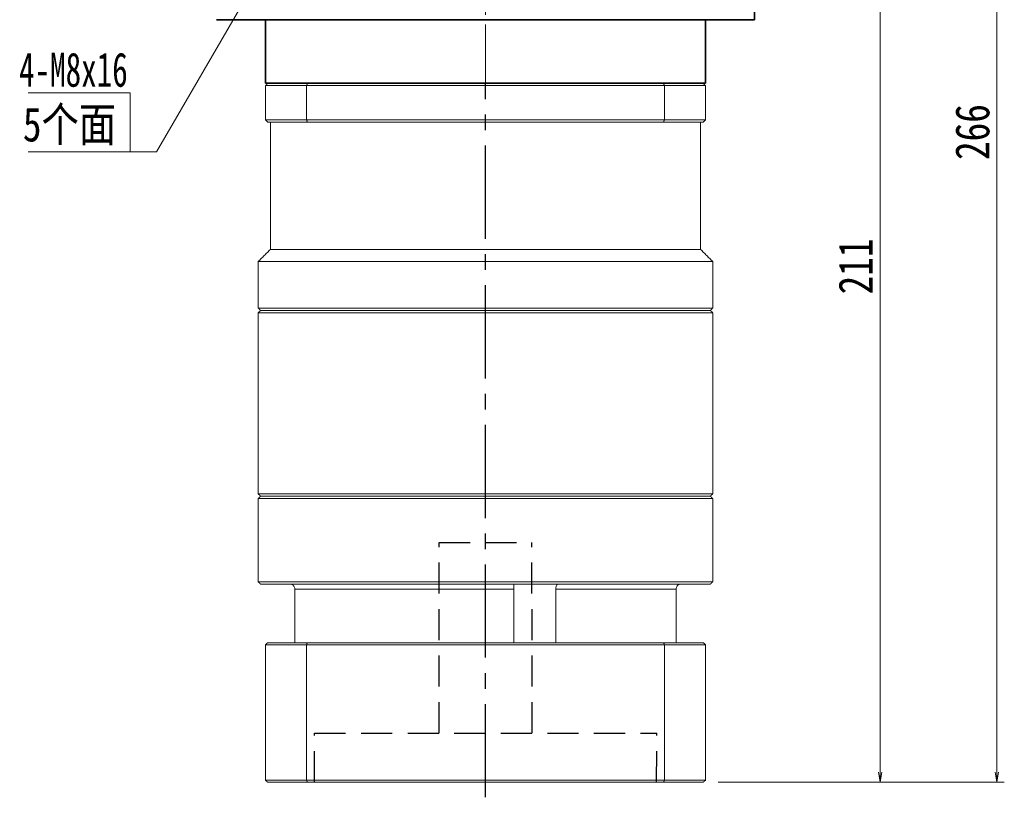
# Model space of a CAD drawing. Header units: millimetres. Extents: x -3 to 730, y 0 to 499.
# Tile 4 of 6: x 330 to 532, y 178 to 337. Entities that reach past the tile are written whole.
import ezdxf

# ---------------------------------------------------------------- set-up
doc = ezdxf.new("R2010")
doc.units = ezdxf.units.MM
for name, pattern in [('CENTER2', [28.575, 19.05, -3.175, 3.175, -3.175]), ('DASHED2', [9.525, 6.35, -3.175]), ('点画线', [18, 12, -2, 2, -2])]:
    doc.linetypes.add(name, pattern=pattern)
doc.layers.add('3中心线层', color=1, linetype='CENTER2')
doc.layers.add('4虚线层', color=6, linetype='DASHED2')
for name, color, linetype, lineweight in [('EB0', 7, 'Continuous', 35), ('中心线层', 1, '点画线', 18), ('尺寸线层', 3, 'Continuous', 18), ('粗实线层', 7, 'Continuous', 35)]:
    doc.layers.add(name, color=color, linetype=linetype, lineweight=lineweight)
doc.styles.add('宋体', font='SimSun.ttf', dxfattribs={"width": 0.8})
doc.styles.add('标准', font='txt', dxfattribs={"width": 0.667})
doc.dimstyles.new('A水平标注$0', dxfattribs={"dimtxt": 3.5, "dimasz": 2, "dimexe": 1.5, "dimexo": 3, "dimgap": 1.1, "dimtad": 1, "dimtoh": 1, "dimdec": 4, "dimdsep": 46, "dimtxsty": '宋体', "dimblk": 'OPEN', "dimcen": 3, "dimclrd": 3, "dimclre": 3, "dimclrt": 6, "dimadec": 0, "dimazin": 0, "dimtm": 1e-09, "dimtfac": 1, "dimtdec": 4, "dimtix": 1, "dimtmove": 0, "dimatfit": 3, "dimldrblk": 'OPEN', "dimfxl": 0, "dimlwd": 13, "dimlwe": 13, "dimarcsym": 0})

# ---------------------------------------------------------------- blocks, each defined once
blk = doc.blocks.new('_Open')
at = {"color": 0, "linetype": 'ByBlock', "lineweight": -2}
for p, q in [((-1, 0.17), (0, 0)), ((-1, -0.17), (0, 0)), ((0, 0), (-1, 0))]:
    blk.add_line(p, q, dxfattribs=at)
blk = doc.blocks.new('*D26')
at = {"layer": 'Defpoints', "color": 0, "transparency": 16777216}
for p in [(483.53, 391.66), (506.23, 391.66), (470.12, 180.66)]:
    blk.add_point(p, dxfattribs=at)
at = {"layer": '尺寸线层', "color": 3, "lineweight": 13, "transparency": 16777216}
for p, q in [((486.53, 391.66), (507.73, 391.66)), ((506.23, 182.66), (506.23, 389.66)), ((473.12, 180.66), (507.73, 180.66))]:
    blk.add_line(p, q, dxfattribs=at)
at = {"layer": '尺寸线层', "color": 3, "lineweight": 13, "transparency": 16777216, "xscale": 2, "yscale": 2, "zscale": 2}
for p, rotation in [((506.23, 391.66), 90), ((506.23, 180.66), 270)]:
    blk.add_blockref('_Open', p, dxfattribs=dict(at, rotation=rotation))
at = {"layer": '尺寸线层', "color": 6, "transparency": 16777216, "insert": (501.23, 286.16), "char_height": 7, "attachment_point": 5, "rotation": 90, "style": '宋体', "bg_fill": 3, "box_fill_scale": 1.1, "bg_fill_color": 256, "bg_fill_true_color": 13158600, "bg_fill_transparency": 0}
blk.add_mtext('211', dxfattribs=at)
blk = doc.blocks.new('*D27')
at = {"layer": 'Defpoints', "color": 0, "transparency": 16777216}
for p in [(480.53, 446.66), (470.12, 180.66), (530.16, 180.66)]:
    blk.add_point(p, dxfattribs=at)
at = {"layer": '尺寸线层', "color": 3, "lineweight": 13, "transparency": 16777216}
for p, q in [((483.53, 446.66), (531.66, 446.66)), ((530.16, 444.66), (530.16, 182.66)), ((473.12, 180.66), (531.66, 180.66))]:
    blk.add_line(p, q, dxfattribs=at)
at = {"layer": '尺寸线层', "color": 3, "lineweight": 13, "transparency": 16777216, "xscale": 2, "yscale": 2, "zscale": 2}
for p, rotation in [((530.16, 446.66), 90), ((530.16, 180.66), 270)]:
    blk.add_blockref('_Open', p, dxfattribs=dict(at, rotation=rotation))
at = {"layer": '尺寸线层', "color": 6, "transparency": 16777216, "insert": (525.16, 313.66), "char_height": 7, "attachment_point": 5, "rotation": 90, "style": '宋体', "bg_fill": 3, "box_fill_scale": 1.1, "bg_fill_color": 256, "bg_fill_true_color": 13158600, "bg_fill_transparency": 0}
blk.add_mtext('266', dxfattribs=at)

msp = doc.modelspace()

# ---------------------------------------------------------------- linework, layer by layer
at = {"color": 7, "linetype": 'Continuous', "lineweight": 15}
for p, q in [((380.52492, 323.15606), (388.93257, 323.15606)), ((380.52492, 316.15606), (380.52492, 323.15606)), ((389.11063, 323.65606), (381.02492, 323.65606)), ((388.93257, 323.15606), (388.93257, 316.15606)), ((388.93257, 323.15606), (462.11726, 323.15606)), ((461.9392, 323.65606), (389.11063, 323.65606)), ((462.11726, 316.15606), (462.11726, 323.15606)), ((388.93257, 316.15606), (380.52492, 316.15606)), ((381.02492, 315.65606), (389.11063, 315.65606)), ((462.11726, 316.15606), (388.93257, 316.15606)), ((389.11063, 315.65606), (461.9392, 315.65606)), ((379.02492, 276.65606), (425.52492, 276.65606)), ((425.52492, 277.15606), (379.52492, 277.15606)), ((379.02492, 238.65606), (425.52492, 238.65606)), ((425.52492, 239.15606), (379.52492, 239.15606)), ((386.52415, 220.15606), (431.35335, 220.15606)), ((386.52415, 209.15606), (386.52415, 220.15606)), ((431.35335, 220.15606), (431.35335, 209.15606)), ((439.88476, 209.15606), (439.88476, 220.15606)), ((439.88476, 220.15606), (464.52568, 220.15606)), ((464.52568, 220.15606), (464.52568, 209.15606)), ((380.52492, 208.75606), (388.93257, 208.75606)), ((380.52492, 208.75606), (380.52492, 181.05606)), ((389.07495, 209.15606), (380.92492, 209.15606)), ((388.93257, 208.75606), (462.11726, 208.75606)), ((388.93257, 208.75606), (388.93257, 181.05606)), ((461.97488, 209.15606), (389.07495, 209.15606)), ((462.11726, 208.75606), (462.11726, 181.05606)), ((388.93257, 181.05606), (380.52492, 181.05606)), ((380.92492, 180.65606), (389.07495, 180.65606)), ((462.11726, 181.05606), (388.93257, 181.05606)), ((389.07495, 180.65606), (461.97488, 180.65606))]:
    msp.add_line(p, q, dxfattribs=at)
for points in [[(381.02492, 323.65606), (380.52492, 323.15606)], [(389.11063, 323.65606), (388.93257, 323.15606)], [(461.9392, 323.65606), (462.11726, 323.15606)], [(380.52492, 316.15606), (381.02492, 315.65606)], [(381.52492, 289.65606), (381.52492, 315.65606)], [(388.93257, 316.15606), (389.11063, 315.65606)], [(462.11726, 316.15606), (461.9392, 315.65606)], [(379.02492, 287.15606), (381.52492, 289.65606)], [(379.02492, 277.65606), (379.02492, 287.15606)], [(379.52492, 277.15606), (379.02492, 277.65606)], [(379.02492, 276.65606), (379.52492, 277.15606)], [(379.02492, 239.65606), (379.02492, 276.65606)], [(379.52492, 239.15606), (379.02492, 239.65606)], [(379.02492, 238.65606), (379.52492, 239.15606)], [(379.02492, 221.65606), (379.02492, 238.65606)], [(379.52492, 221.15606), (379.02492, 221.65606)], [(380.52492, 208.75606), (380.92492, 209.15606)], [(388.93257, 208.75606), (389.07495, 209.15606)], [(462.11726, 208.75606), (461.97488, 209.15606)], [(380.52492, 181.05606), (380.92492, 180.65606)], [(389.07495, 180.65606), (388.93257, 181.05606)], [(461.97488, 180.65606), (462.11726, 181.05606)]]:
    msp.add_open_spline(points, degree=1, dxfattribs=at)
for points, knots in [([(386.52415, 220.15606), (386.51392, 220.26614), (386.49345, 220.48629), (386.33388, 220.78118), (386.09466, 221.00911), (385.81717, 221.13685), (385.62667, 221.15048), (385.54869, 221.15606)], [0, 0, 0, 0, 0.20903468, 0.41802702, 0.631427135, 0.849138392, 1, 1, 1, 1]), ([(431.32333, 221.03254), (431.32286, 221.02506), (431.31988, 220.97798), (431.33253, 220.7948), (431.3487, 220.50179), (431.3518, 220.27132), (431.35335, 220.15606)], [0, 0, 0, 0, 0.058585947, 0.369068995, 0.684466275, 1, 1, 1, 1]), ([(439.88476, 220.15606), (439.89139, 220.26614), (439.90464, 220.48629), (440.00398, 220.78118), (440.14042, 221.00911), (440.28208, 221.13685), (440.36461, 221.15048), (440.39839, 221.15606)], [0, 0, 0, 0, 0.20903468, 0.41802702, 0.631427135, 0.849138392, 1, 1, 1, 1]), ([(465.50114, 221.15606), (465.48425, 221.15578), (465.35893, 221.15371), (465.1267, 221.10038), (464.84604, 220.92513), (464.63714, 220.66172), (464.53759, 220.38787), (464.52871, 220.21506), (464.52568, 220.15606)], [0, 0, 0, 0, 0.032681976, 0.242401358, 0.454080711, 0.670711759, 0.887588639, 1, 1, 1, 1])]:
    msp.add_open_spline(points, degree=3, knots=knots, dxfattribs=at)
at = {"layer": '3中心线层'}
msp.add_line((425.5283, 177.53582), (425.52581, 323.65606), dxfattribs=at)
at = {"layer": '4虚线层'}
for p, q in [((416.02737, 229.65606), (435.02737, 229.65606)), ((416.07019, 190.65562), (416.02737, 229.65606)), ((435.07019, 190.65562), (435.02737, 229.65606)), ((390.52824, 180.65606), (390.57019, 190.65562)), ((390.57019, 190.65562), (460.57019, 190.65562)), ((460.52824, 180.65606), (460.57019, 190.65562))]:
    msp.add_line(p, q, dxfattribs=at)
at = {"layer": 'EB0'}
for p, q in [((470.52581, 323.65606), (380.52581, 323.65606)), ((465.52581, 323.65606), (470.52581, 323.65606))]:
    msp.add_line(p, q, dxfattribs=at)
at = {"layer": '中心线层'}
msp.add_line((425.52581, 323.65606), (425.52581, 449.65126), dxfattribs=at)
at = {"layer": '尺寸线层', "color": 0, "linetype": 'Continuous'}
msp.add_line((378.94387, 345.27308), (358.20958, 309.59022), dxfattribs=at)
at = {"layer": '尺寸线层', "color": 0}
for p, q in [((352.80958, 321.69877), (331.98766, 321.69877)), ((352.80958, 309.59022), (352.80958, 321.69877)), ((352.80958, 309.59022), (331.98766, 309.59022)), ((358.20958, 309.59022), (352.80958, 309.59022))]:
    msp.add_line(p, q, dxfattribs=at)
at = {"layer": '粗实线层'}
for p, q in [((380.52581, 323.65606), (380.52581, 336.65606)), ((380.52581, 336.65606), (470.52581, 336.65606)), ((470.52581, 323.65606), (470.52581, 336.65606))]:
    msp.add_line(p, q, dxfattribs=at)
for points in [[(480.52581, 336.65606), (480.52581, 446.65606)], [(480.52581, 336.65606), (370.52581, 336.65606)]]:
    msp.add_lwpolyline(points, dxfattribs=at)

# ---------------------------------------------------------------- texts
at = {"layer": '尺寸线层', "color": 0}
for s, style, width, p in [('4-M8x16', '标准', 0.667, (330.11239, 322.9385)), ('5个面', '宋体', 0.8, (330.89368, 311.73786))]:
    msp.add_text(s, height=7, dxfattribs=dict(at, style=style, width=width)).set_placement(p)

# ---------------------------------------------------------------- next in the draw order: dimensions: what is measured, and where the dimension line sits
at = {"layer": '尺寸线层'}
dim = msp.add_linear_dim(base=(506.23329, 391.65606), p1=(470.12492, 180.65606), p2=(483.52581, 391.65606), angle=90, dimstyle='A水平标注$0', override={"dimtxt": 7, "dimgap": 1.5, "dimtad": 1, "dimjust": 0, "dimdec": 1, "dimlfac": 1, "dimpost": '<>', "dimse1": 0, "dimse2": 0, "dimsd1": 0, "dimsd2": 0, "dimtofl": 1, "dimtvp": 0.1}, dxfattribs=at)
dim.commit()
dim.dimension.update_dxf_attribs({"geometry": '*D26', "text_midpoint": (501.23329, 286.15606)})

# ---------------------------------------------------------------- next in the draw order: dimensions: what is measured, and where the dimension line sits
dim = msp.add_linear_dim(base=(530.15729, 180.65606), p1=(480.52581, 446.65606), p2=(470.12492, 180.65606), angle=90, dimstyle='A水平标注$0', override={"dimtxt": 7, "dimgap": 1.5, "dimdec": 1, "dimpost": '<>', "dimblk": 'Open', "dimtvp": 0.1, "dimtfill": 1, "dimtfillclr": 256}, dxfattribs=at)
dim.commit()
dim.dimension.update_dxf_attribs({"geometry": '*D27', "text_midpoint": (525.15729, 313.65606)})

# ---------------------------------------------------------------- next in the draw order: linework, layer by layer
at = {"color": 7, "linetype": 'Continuous', "lineweight": 15}
for p, q in [((470.02492, 323.65606), (461.9392, 323.65606)), ((462.11726, 323.15606), (470.52492, 323.15606)), ((470.52492, 323.15606), (470.52492, 316.15606)), ((461.9392, 315.65606), (470.02492, 315.65606)), ((470.52492, 316.15606), (462.11726, 316.15606)), ((469.52492, 289.65606), (381.52492, 289.65606)), ((472.02492, 287.15606), (379.02492, 287.15606)), ((472.02492, 277.65606), (379.02492, 277.65606)), ((379.52492, 277.15606), (471.52492, 277.15606)), ((471.52492, 277.15606), (425.52492, 277.15606)), ((425.52492, 276.65606), (472.02492, 276.65606)), ((472.02492, 239.65606), (379.02492, 239.65606)), ((379.52492, 239.15606), (471.52492, 239.15606)), ((471.52492, 239.15606), (425.52492, 239.15606)), ((425.52492, 238.65606), (472.02492, 238.65606)), ((472.02492, 221.65606), (379.02492, 221.65606)), ((379.52492, 221.15606), (471.52492, 221.15606)), ((470.12492, 209.15606), (461.97488, 209.15606)), ((462.11726, 208.75606), (470.52492, 208.75606)), ((470.52492, 208.75606), (470.52492, 181.05606)), ((461.97488, 180.65606), (470.12492, 180.65606)), ((470.52492, 181.05606), (462.11726, 181.05606))]:
    msp.add_line(p, q, dxfattribs=at)
for points in [[(470.02492, 323.65606), (470.52492, 323.15606)], [(469.52492, 315.65606), (469.52492, 289.65606)], [(470.02492, 315.65606), (470.52492, 316.15606)], [(469.52492, 289.65606), (472.02492, 287.15606)], [(472.02492, 287.15606), (472.02492, 277.65606)], [(472.02492, 277.65606), (471.52492, 277.15606)], [(471.52492, 277.15606), (472.02492, 276.65606)], [(472.02492, 276.65606), (472.02492, 239.65606)], [(472.02492, 239.65606), (471.52492, 239.15606)], [(471.52492, 239.15606), (472.02492, 238.65606)], [(472.02492, 238.65606), (472.02492, 221.65606)], [(472.02492, 221.65606), (471.52492, 221.15606)], [(470.12492, 209.15606), (470.52492, 208.75606)], [(470.12492, 180.65606), (470.52492, 181.05606)]]:
    msp.add_open_spline(points, degree=1, dxfattribs=at)

doc.saveas('drawing.dxf')
